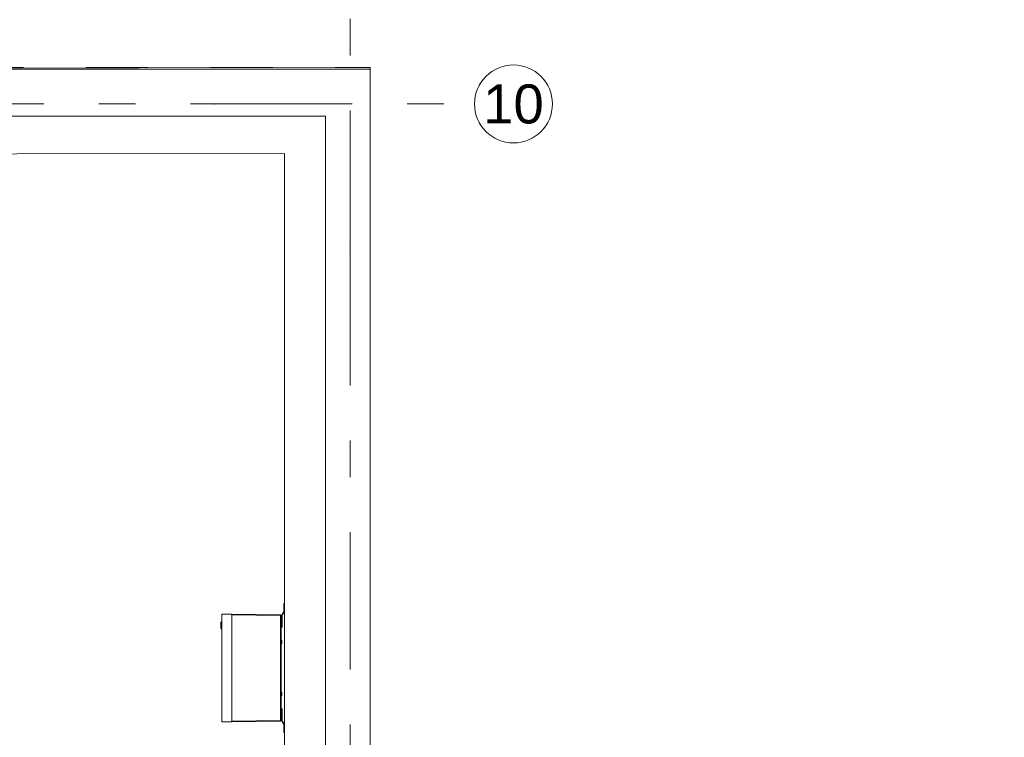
# Model space of a CAD drawing. Header units: millimetres. Extents: x -70269 to 35056, y -51814 to 48966.
# Tile 215 of 220: x -28812 to -25023, y 30343 to 33105. Entities that reach past the tile are written whole.
import ezdxf
from ezdxf import colors
from ezdxf.entities.mleader import LeaderData, LeaderLine
from ezdxf.enums import TextEntityAlignment as Align
from ezdxf.math import Vec2, Vec3

# ---------------------------------------------------------------- set-up
doc = ezdxf.new("R2010")
doc.units = ezdxf.units.MM
for name, pattern in [('DASHDOT', [1, 0.5, -0.25, 0, -0.25]), ('Przerywana', [48, 24, -24]), ('Przerywana podwójnie', [109.361107, 52.916665, -21.166666, 14.111111, -21.166666])]:
    doc.linetypes.add(name, pattern=pattern)
for name, color, linetype, lineweight, true_color in [('00 - nowa technologia myjni_Nr_pióra__95', 7, 'Continuous', 20, 0x7c7c7c), ('103-Z Zakres opracowania_Nr_pióra__95', 7, 'Continuous', 140, 0x7c7c7c), ('410-K Osie główne_Nr_pióra__95', 7, 'Continuous', 20, 0x7c7c7c), ('420-K Ściany_Nr_pióra__95', 7, 'Continuous', 20, 0x7c7c7c), ('Nowe_460 - Stropy_Nr_pióra__95', 7, 'Continuous', 13, 0x7c7c7c)]:
    doc.layers.add(name, color=color, linetype=linetype, lineweight=lineweight, true_color=true_color)
for name, color, linetype, lineweight in [('201-A Ppoż_Nr_pióra__31', 1, 'Continuous', 30), ('410-K Osie główne_Nr_pióra__11', 7, 'Continuous', 0), ('AURA_went_opisy', 7, 'Continuous', 15), ('XREF', 8, 'Continuous', 9)]:
    doc.layers.add(name, color=color, linetype=linetype, lineweight=lineweight)
doc.styles.add('Arial Narrow', font='ARIALN.TTF')
doc.styles.add('STYL_AUTOMATYCZNY_1', font='arial.ttf')
doc.linetypes.add('PPOZ REI 60', pattern='A,0,[1,A.01 RZUT PARTERU1.Shx,S=1.984127,R=0,X=0,Y=0],-400,0', length=400)

# ---------------------------------------------------------------- blocks, each defined once
blk = doc.blocks.new('parter 2025.10.15')
at = {"layer": '00 - nowa technologia myjni_Nr_pióra__95', "color": 8, "linetype": 'DASHDOT', "lineweight": 5}
for p, q in [((1066.77, 2540.34), (1066.53, 2540.34)), ((1066.77, 2539.5), (1066.53, 2539.5)), ((1065.77, 2536.5), (1065.53, 2536.5)), ((1042.31, 2533.3), (1042.78, 2533.3)), ((1042.32, 2533.14), (1042.68, 2533.14)), ((1065.77, 2534.5), (1065.53, 2534.5)), ((1065.77, 2533.25), (1065.53, 2533.25)), ((1065.77, 2526.75), (1065.53, 2526.75)), ((1065.77, 2506.75), (1065.53, 2506.75)), ((1065.77, 2500.25), (1065.53, 2500.25)), ((1065.77, 2499), (1065.53, 2499)), ((1065.77, 2497), (1065.53, 2497)), ((1066.77, 2493.99), (1066.53, 2493.99)), ((1066.77, 2493.15), (1066.53, 2493.15))]:
    blk.add_line(p, q, dxfattribs=at)
at = {"layer": '00 - nowa technologia myjni_Nr_pióra__95', "color": 8, "linetype": 'Continuous', "lineweight": 5}
for p, q in [((1066.55, 2541.57), (1066.75, 2541.57)), ((1066.55, 2541.57), (1066.55, 2541.37)), ((1066.55, 2541.37), (1066.75, 2541.37)), ((1066.55, 2541.37), (1066.55, 2540.55)), ((1066.55, 2540.55), (1066.75, 2540.55)), ((1066.55, 2540.55), (1066.55, 2540.35)), ((1066.55, 2540.35), (1066.75, 2540.35)), ((1066.55, 2540.35), (1066.55, 2540.34)), ((1066.75, 2540.34), (1066.55, 2540.34)), ((1066.55, 2540.34), (1066.55, 2539.5)), ((1066.75, 2539.5), (1066.55, 2539.5)), ((1066.55, 2539.5), (1066.55, 2539.5)), ((1066.55, 2539.5), (1066.75, 2539.5)), ((1066.55, 2539.3), (1066.55, 2539.5)), ((1066.55, 2539.3), (1066.75, 2539.3)), ((1066.55, 2538.54), (1066.55, 2539.3)), ((1066.75, 2541.57), (1066.75, 2541.37)), ((1066.75, 2541.37), (1066.75, 2540.55)), ((1066.75, 2540.55), (1066.75, 2540.35)), ((1066.75, 2540.35), (1066.75, 2540.34)), ((1066.75, 2540.34), (1066.75, 2539.5)), ((1066.75, 2539.5), (1066.75, 2539.5)), ((1066.75, 2539.3), (1066.75, 2539.5)), ((1066.75, 2538.54), (1066.75, 2539.3)), ((1042.75, 2537.5), (1042.74, 2537.5)), ((1042.74, 2537.5), (1042.74, 2496)), ((1042.75, 2537.5), (1042.75, 2496)), ((1046.5, 2537.5), (1042.75, 2537.5)), ((1046.5, 2496), (1046.5, 2537.5)), ((1065.29, 2537.16), (1046.5, 2537.49)), ((1046.5, 2537.23), (1065.29, 2536.9)), ((1065.29, 2537.16), (1065.3, 2537.16)), ((1065.29, 2537.16), (1065.29, 2537.16)), ((1065.29, 2537.16), (1065.29, 2537.16)), ((1065.29, 2536.9), (1065.29, 2534.79)), ((1065.29, 2536.9), (1065.55, 2536.9)), ((1065.55, 2534.79), (1065.29, 2534.79)), ((1065.3, 2537.16), (1065.31, 2537.16)), ((1065.3, 2537.16), (1065.3, 2537.16)), ((1065.3, 2537.16), (1065.3, 2537.16)), ((1065.3, 2537.16), (1065.31, 2537.16)), ((1065.31, 2537.16), (1065.31, 2537.16)), ((1065.31, 2537.16), (1065.31, 2537.16)), ((1065.55, 2536.91), (1065.55, 2537)), ((1065.75, 2537), (1065.55, 2537)), ((1065.75, 2537), (1065.55, 2537)), ((1065.55, 2534.79), (1065.55, 2536.9)), ((1065.75, 2536), (1065.55, 2536)), ((1065.75, 2535), (1065.55, 2535)), ((1065.75, 2535), (1065.55, 2535)), ((1065.55, 2534.5), (1065.55, 2534.79)), ((1065.75, 2532.47), (1065.75, 2537.08)), ((1065.75, 2537), (1065.75, 2536.99)), ((1065.75, 2536.99), (1065.75, 2536.96)), ((1065.75, 2536.96), (1065.75, 2536.91)), ((1065.75, 2536.91), (1065.75, 2536.85)), ((1065.75, 2536.85), (1065.75, 2536.78)), ((1065.75, 2536.78), (1065.75, 2536.69)), ((1065.75, 2536.69), (1065.75, 2536.6)), ((1065.75, 2536.6), (1065.75, 2536.5)), ((1065.75, 2536.5), (1065.75, 2536.4)), ((1065.75, 2536.4), (1065.75, 2536.31)), ((1065.75, 2536.31), (1065.75, 2536.22)), ((1065.75, 2536.22), (1065.75, 2536.15)), ((1065.75, 2536.15), (1065.75, 2536.08)), ((1065.75, 2536.08), (1065.75, 2536.04)), ((1065.75, 2536.04), (1065.75, 2536.01)), ((1065.75, 2536.01), (1065.75, 2536)), ((1065.75, 2535), (1065.75, 2534.99)), ((1065.75, 2534.99), (1065.75, 2534.96)), ((1065.75, 2534.96), (1065.75, 2534.91)), ((1065.75, 2534.91), (1065.75, 2534.85)), ((1065.75, 2534.85), (1065.75, 2534.78)), ((1065.75, 2534.78), (1065.75, 2534.69)), ((1065.85, 2537.43), (1066.47, 2538.31)), ((1065.95, 2532.47), (1065.95, 2537.08)), ((1066.64, 2538.2), (1066.02, 2537.31)), ((1042.65, 2534.7), (1042.35, 2534.4)), ((1042.35, 2532.32), (1042.35, 2534.4)), ((1042.35, 2534.4), (1042.35, 2532.32)), ((1042.35, 2532.2), (1042.35, 2534.28)), ((1042.35, 2534.28), (1042.35, 2532.2)), ((1042.35, 2532.22), (1042.35, 2534.24)), ((1042.35, 2534.13), (1042.35, 2532.56)), ((1042.35, 2534.07), (1042.35, 2532.04)), ((1042.35, 2532.46), (1042.35, 2534.04)), ((1042.35, 2533.98), (1042.35, 2532.44)), ((1042.35, 2532.31), (1042.35, 2533.84)), ((1042.65, 2532.05), (1042.35, 2532.32)), ((1042.35, 2532.32), (1042.65, 2532.05)), ((1042.35, 2532.04), (1042.35, 2532.24)), ((1042.65, 2531.9), (1042.35, 2532.2)), ((1042.65, 2531.74), (1042.35, 2532.04)), ((1042.65, 2534.7), (1042.65, 2532.05)), ((1042.65, 2534.7), (1042.74, 2534.7)), ((1042.65, 2534.7), (1042.65, 2532.05)), ((1042.65, 2532.05), (1042.74, 2532.05)), ((1042.65, 2532.05), (1042.65, 2531.9)), ((1042.74, 2532.05), (1042.65, 2532.05)), ((1042.65, 2532.05), (1042.65, 2531.9)), ((1042.65, 2531.9), (1042.74, 2531.9)), ((1042.65, 2531.9), (1042.65, 2531.74)), ((1042.65, 2531.9), (1042.65, 2531.74)), ((1042.65, 2531.74), (1042.74, 2531.74)), ((1065.3, 2534.68), (1065.29, 2534.72)), ((1065.29, 2533.03), (1065.3, 2533.07)), ((1065.29, 2532.95), (1065.29, 2500.54)), ((1065.29, 2532.95), (1065.55, 2532.95)), ((1065.3, 2534.65), (1065.3, 2534.68)), ((1065.3, 2534.61), (1065.3, 2534.65)), ((1065.31, 2534.57), (1065.3, 2534.61)), ((1065.3, 2533.14), (1065.31, 2533.18)), ((1065.3, 2533.1), (1065.3, 2533.14)), ((1065.3, 2533.07), (1065.3, 2533.1)), ((1065.31, 2534.5), (1065.31, 2533.25)), ((1065.31, 2534.5), (1065.55, 2534.5)), ((1065.55, 2533.25), (1065.31, 2533.25)), ((1065.55, 2534.5), (1065.75, 2534.5)), ((1065.55, 2533.25), (1065.55, 2534.5)), ((1065.55, 2532.95), (1065.55, 2533.25)), ((1065.75, 2533.25), (1065.55, 2533.25)), ((1065.55, 2500.54), (1065.55, 2532.95)), ((1065.75, 2532.75), (1065.55, 2532.75)), ((1065.75, 2534.69), (1065.75, 2534.6)), ((1065.75, 2534.6), (1065.75, 2534.5)), ((1065.75, 2533.25), (1065.75, 2534.5)), ((1065.75, 2533.25), (1065.75, 2533.15)), ((1065.75, 2533.15), (1065.75, 2533.06)), ((1065.75, 2533.06), (1065.75, 2532.97)), ((1065.75, 2532.97), (1065.75, 2532.9)), ((1065.75, 2532.9), (1065.75, 2532.83)), ((1065.75, 2532.83), (1065.75, 2532.79)), ((1065.75, 2532.79), (1065.75, 2532.76)), ((1065.75, 2532.76), (1065.75, 2532.75)), ((1065.75, 2532.47), (1065.95, 2532.47)), ((1065.75, 2527.5), (1065.55, 2527.5)), ((1065.75, 2527.5), (1065.55, 2527.5)), ((1065.75, 2527.5), (1065.75, 2527.48)), ((1065.75, 2527.48), (1065.75, 2527.44)), ((1065.75, 2527.44), (1065.75, 2527.37)), ((1065.75, 2527.37), (1065.75, 2527.28)), ((1065.75, 2527.28), (1065.75, 2527.17)), ((1065.75, 2526), (1065.55, 2526)), ((1065.75, 2527.17), (1065.75, 2527.04)), ((1065.75, 2527.04), (1065.75, 2526.9)), ((1065.75, 2526.9), (1065.75, 2526.75)), ((1065.75, 2526.75), (1065.75, 2526.6)), ((1065.75, 2526.6), (1065.75, 2526.46)), ((1065.75, 2526.46), (1065.75, 2526.33)), ((1065.75, 2526.33), (1065.75, 2526.22)), ((1065.75, 2526.22), (1065.75, 2526.13)), ((1065.75, 2526.13), (1065.75, 2526.06)), ((1065.75, 2526.06), (1065.75, 2526.01)), ((1065.75, 2526.01), (1065.75, 2526)), ((1065.75, 2507.5), (1065.55, 2507.5)), ((1065.75, 2507.5), (1065.55, 2507.5)), ((1065.75, 2506), (1065.55, 2506)), ((1065.75, 2507.5), (1065.75, 2507.48)), ((1065.75, 2507.48), (1065.75, 2507.44)), ((1065.75, 2507.44), (1065.75, 2507.37)), ((1065.75, 2507.37), (1065.75, 2507.28)), ((1065.75, 2507.28), (1065.75, 2507.17)), ((1065.75, 2507.17), (1065.75, 2507.04)), ((1065.75, 2507.04), (1065.75, 2506.9)), ((1065.75, 2506.9), (1065.75, 2506.75)), ((1065.75, 2506.75), (1065.75, 2506.6)), ((1065.75, 2506.6), (1065.75, 2506.46)), ((1065.75, 2506.46), (1065.75, 2506.33)), ((1065.75, 2506.33), (1065.75, 2506.22)), ((1065.75, 2506.22), (1065.75, 2506.13)), ((1065.75, 2506.13), (1065.75, 2506.06)), ((1065.75, 2506.06), (1065.75, 2506.01)), ((1065.75, 2506.01), (1065.75, 2506)), ((1065.75, 2500.75), (1065.55, 2500.75)), ((1065.75, 2500.75), (1065.55, 2500.75)), ((1065.75, 2501.02), (1065.95, 2501.02)), ((1065.75, 2496.41), (1065.75, 2501.02)), ((1065.75, 2500.75), (1065.75, 2500.74)), ((1065.75, 2500.74), (1065.75, 2500.71)), ((1065.75, 2500.71), (1065.75, 2500.66)), ((1065.75, 2500.66), (1065.75, 2500.6)), ((1065.95, 2496.41), (1065.95, 2501.02)), ((1065.55, 2500.54), (1065.29, 2500.54)), ((1065.3, 2500.43), (1065.29, 2500.47)), ((1065.29, 2498.78), (1065.3, 2498.82)), ((1065.29, 2498.7), (1065.29, 2496.59)), ((1065.29, 2498.7), (1065.55, 2498.7)), ((1065.3, 2500.4), (1065.3, 2500.43)), ((1065.3, 2500.36), (1065.3, 2500.4)), ((1065.31, 2500.32), (1065.3, 2500.36)), ((1065.3, 2498.89), (1065.31, 2498.93)), ((1065.3, 2498.85), (1065.3, 2498.89)), ((1065.3, 2498.82), (1065.3, 2498.85)), ((1065.31, 2500.25), (1065.31, 2499)), ((1065.31, 2500.25), (1065.55, 2500.25)), ((1065.55, 2499), (1065.31, 2499)), ((1065.55, 2500.25), (1065.55, 2500.54)), ((1065.55, 2500.25), (1065.75, 2500.25)), ((1065.55, 2499), (1065.55, 2500.25)), ((1065.55, 2498.7), (1065.55, 2499)), ((1065.75, 2499), (1065.55, 2499)), ((1065.55, 2496.59), (1065.55, 2498.7)), ((1065.75, 2498.5), (1065.55, 2498.5)), ((1065.75, 2497.5), (1065.55, 2497.5)), ((1065.75, 2497.5), (1065.55, 2497.5)), ((1065.75, 2500.6), (1065.75, 2500.53)), ((1065.75, 2500.53), (1065.75, 2500.44)), ((1065.75, 2500.44), (1065.75, 2500.35)), ((1065.75, 2500.35), (1065.75, 2500.25)), ((1065.75, 2500.25), (1065.75, 2499)), ((1065.75, 2499), (1065.75, 2498.9)), ((1065.75, 2498.9), (1065.75, 2498.81)), ((1065.75, 2498.81), (1065.75, 2498.72)), ((1065.75, 2498.72), (1065.75, 2498.65)), ((1065.75, 2498.65), (1065.75, 2498.58)), ((1065.75, 2498.58), (1065.75, 2498.54)), ((1065.75, 2498.54), (1065.75, 2498.51)), ((1065.75, 2498.51), (1065.75, 2498.5)), ((1065.75, 2497.5), (1065.75, 2497.49)), ((1065.75, 2497.49), (1065.75, 2497.46)), ((1065.75, 2497.46), (1065.75, 2497.41)), ((1065.75, 2497.41), (1065.75, 2497.35)), ((1065.75, 2497.35), (1065.75, 2497.28)), ((1065.75, 2497.28), (1065.75, 2497.19)), ((1065.75, 2497.19), (1065.75, 2497.1)), ((1065.75, 2497.1), (1065.75, 2497)), ((1065.75, 2497), (1065.75, 2496.9)), ((1065.75, 2496.9), (1065.75, 2496.81)), ((1042.75, 2496), (1042.74, 2496)), ((1042.75, 2496), (1046.5, 2496)), ((1065.29, 2496.59), (1046.5, 2496.27)), ((1046.5, 2496.01), (1065.29, 2496.33)), ((1065.55, 2496.59), (1065.29, 2496.59)), ((1065.3, 2496.33), (1065.29, 2496.33)), ((1065.29, 2496.33), (1065.29, 2496.33)), ((1065.31, 2496.33), (1065.3, 2496.33)), ((1065.31, 2496.33), (1065.3, 2496.33)), ((1065.3, 2496.33), (1065.3, 2496.33)), ((1065.3, 2496.33), (1065.3, 2496.33)), ((1065.31, 2496.33), (1065.31, 2496.33)), ((1065.55, 2496.5), (1065.55, 2496.59)), ((1065.75, 2496.5), (1065.55, 2496.5)), ((1065.75, 2496.81), (1065.75, 2496.72)), ((1065.75, 2496.72), (1065.75, 2496.65)), ((1065.75, 2496.65), (1065.75, 2496.58)), ((1065.75, 2496.58), (1065.75, 2496.54)), ((1065.75, 2496.54), (1065.75, 2496.51)), ((1065.75, 2496.51), (1065.75, 2496.5)), ((1065.85, 2496.07), (1066.47, 2495.18)), ((1066.64, 2495.3), (1066.02, 2496.18)), ((1066.55, 2494.2), (1066.55, 2494.96)), ((1066.55, 2494.2), (1066.75, 2494.2)), ((1066.55, 2494), (1066.55, 2494.2)), ((1066.55, 2494), (1066.75, 2494)), ((1066.55, 2494), (1066.55, 2493.99)), ((1066.75, 2493.99), (1066.55, 2493.99)), ((1066.55, 2493.15), (1066.55, 2493.99)), ((1066.75, 2493.15), (1066.55, 2493.15)), ((1066.55, 2493.15), (1066.55, 2493.15)), ((1066.55, 2493.15), (1066.75, 2493.15)), ((1066.55, 2493.15), (1066.55, 2492.95)), ((1066.75, 2494.2), (1066.75, 2494.96)), ((1066.75, 2494), (1066.75, 2494.2)), ((1066.75, 2494), (1066.75, 2493.99)), ((1066.75, 2493.15), (1066.75, 2493.99)), ((1066.75, 2493.15), (1066.75, 2493.15)), ((1066.75, 2493.15), (1066.75, 2492.95)), ((1066.55, 2492.95), (1066.75, 2492.95)), ((1066.55, 2492.95), (1066.55, 2492.12)), ((1066.55, 2492.12), (1066.75, 2492.12)), ((1066.55, 2491.92), (1066.55, 2492.12)), ((1066.55, 2491.92), (1066.75, 2491.92)), ((1066.75, 2492.95), (1066.75, 2492.12)), ((1066.75, 2491.92), (1066.75, 2492.12))]:
    blk.add_line(p, q, dxfattribs=at)
for centre, radius, start, end in [((1065.29, 2536.9), 0.26, 0, 89), ((1066.3, 2534.8), 1.01, 180.2895, 184.4763), ((1065.3, 2536.9), 0.26, 21.7145, 89), ((1065.3, 2536.9), 0.26, 21.7145, 89), ((1066.35, 2537.08), 0.6, 145, 180), ((1066.35, 2537.08), 0.4, 145, 180), ((1066.15, 2538.54), 0.4, 325, 0), ((1066.15, 2538.54), 0.6, 325, 0), ((1066.3, 2532.95), 1.01, 175.5257, 179.7108), ((1064.19, 2534.5), 1.12, 0.1172, 3.899), ((1064.19, 2533.25), 1.12, 356.0997, 359.8827), ((1066.3, 2500.55), 1.01, 180.2895, 184.4763), ((1066.3, 2498.7), 1.01, 175.5257, 179.7108), ((1064.19, 2500.25), 1.12, 0.1172, 3.899), ((1064.19, 2499), 1.12, 356.0997, 359.8827), ((1065.29, 2496.59), 0.26, 271, 0), ((1065.3, 2496.6), 0.26, 271, 338.2855), ((1066.35, 2496.41), 0.6, 180, 215), ((1066.35, 2496.41), 0.4, 180, 215), ((1066.15, 2494.96), 0.4, 0, 35), ((1066.15, 2494.96), 0.6, 0, 35)]:
    blk.add_arc(centre, radius, start, end, dxfattribs=at)
for centre, major_axis, start_param, end_param in [((1065.29, 2536.9), (0.005, 0.26), 4.712694, 6.283185), ((1065.29, 2496.59), (-0.005, 0.26), 3.141593, 4.712084)]:
    blk.add_ellipse(centre, major_axis=major_axis, ratio=0.01745, start_param=start_param, end_param=end_param, dxfattribs=at)
at = {"layer": '103-Z Zakres opracowania_Nr_pióra__95', "color": 8, "linetype": 'Przerywana', "lineweight": 5}
blk.add_lwpolyline([(-45.53, 3079.65), (654.37, 3079.65), (654.37, 2747.81), (1099.75, 2747.81), (1099.75, 2276.77), (655.29, 2276.77), (655.29, -103.95), (-45.53, -103.95)], close=True, dxfattribs=at)
at = {"layer": '201-A Ppoż_Nr_pióra__31', "color": 8, "linetype": 'PPOZ REI 60', "lineweight": 5}
for p, q in [((641.51, 2729.08), (1082.63, 2729.08)), ((1082.63, 2729.08), (1082.63, 2288.49))]:
    blk.add_line(p, q, dxfattribs=at)
at = {"layer": '410-K Osie główne_Nr_pióra__95', "color": 8, "linetype": 'Przerywana podwójnie', "lineweight": 5}
for p, q in [((1092.06, 2678.38), (1092.06, 2778.38)), ((-63, 2733.81), (1039.92, 2733.81)), ((1039.92, 2733.81), (1139.92, 2733.81)), ((1092.06, 2678.38), (1092.06, 2342.05))]:
    blk.add_line(p, q, dxfattribs=at)
at = {"layer": '410-K Osie główne_Nr_pióra__95', "color": 8, "linetype": 'Continuous', "lineweight": 5}
blk.add_circle((1154.92, 2733.81), 15, dxfattribs=at)
at = {"layer": '410-K Osie główne_Nr_pióra__95', "color": 8, "linetype": 'Przerywana podwójnie', "lineweight": 5}
for p in [(1039.92, 2733.81), (1039.92, 2733.81), (1092.06, 2678.38), (1092.06, 2678.38)]:
    blk.add_point(p, dxfattribs=at)
at = {"layer": '420-K Ściany_Nr_pióra__95', "color": 8, "linetype": 'Continuous', "lineweight": 5, "flags": 128}
for points in [[(1099.75, 2747.81), (654.7, 2747.25)], [(1099.75, 2747.81), (1099.75, 2714.81)], [(654.75, 2714.25), (1066.75, 2714.77)], [(1066.75, 2714.77), (1066.75, 2309.77)], [(1099.75, 2276.77), (1099.75, 2714.81)]]:
    blk.add_lwpolyline(points, dxfattribs=at)
at = {"layer": 'Nowe_460 - Stropy_Nr_pióra__95', "color": 8, "linetype": 'Continuous', "lineweight": 5, "flags": 128}
blk.add_lwpolyline([(1099.75, 2747.25), (655.14, 2747.25), (655.73, 2276.77), (1099.75, 2276.77)], close=True, dxfattribs=at)
at = {"layer": '410-K Osie główne_Nr_pióra__11', "color": 8, "lineweight": 5, "style": 'STYL_AUTOMATYCZNY_1'}
blk.add_text('10', height=15, dxfattribs=at).set_placement((1154.92, 2741.31), align=Align.TOP_CENTER)

msp = doc.modelspace()

# ---------------------------------------------------------------- block references
at = {"layer": 'XREF', "xscale": 10, "yscale": 10, "zscale": 10}
msp.add_blockref('parter 2025.10.15', (-38460.6, 5442.3), dxfattribs=at)

# ---------------------------------------------------------------- next in the draw order: leaders
at = {"layer": 'AURA_went_opisy'}
ml = msp.add_multileader_mtext('Standard', dxfattribs=at)
ml.set_content('\\pxt1;\\fArial Narrow|b0|i0|c238;\\A1;Istniejąca rozdzielnia', color=256, style='Arial Narrow')
ml.set_leader_properties()
ml.build(insert=Vec2(0, 0))
ml.multileader.update_dxf_attribs({"text_left_attachment_type": 6, "text_right_attachment_type": 6, "dogleg_length": 50, "arrow_head_size": 120})
ctx = ml.context
ctx.base_point, ctx.char_height, ctx.arrow_head_size, ctx.landing_gap_size, ctx.plane_origin = Vec3(-29278.9, 34273.3), 200, 120, 50, Vec3(-49940, -28294.9)
ctx.left_attachment, ctx.right_attachment = 6, 6
notes = []
notes.append((ctx, [(0, (1, 1, 0), (-29328.9, 34273.3), (1, 0), 50, [(0, [(-30074.2, 32498.6)], 0, [])])]))
ctx.mtext.insert, ctx.mtext.width = Vec3(-29228.9, 34531.9), 7995.136
for ctx, leaders in notes:
    for number, flags, end, landing, length, lines in leaders:
        leader = LeaderData()
        leader.index, (leader.has_last_leader_line, leader.has_dogleg_vector, leader.attachment_direction) = number, flags
        leader.last_leader_point, leader.dogleg_vector, leader.dogleg_length = Vec3(end), Vec3(landing), length
        for number, points, colour, breaks in lines:
            line = LeaderLine()
            line.index, line.vertices, line.color, line.breaks = number, Vec3.list(points), colors.encode_raw_color(colour), breaks
            leader.lines.append(line)
        ctx.leaders.append(leader)

doc.saveas('drawing.dxf')
